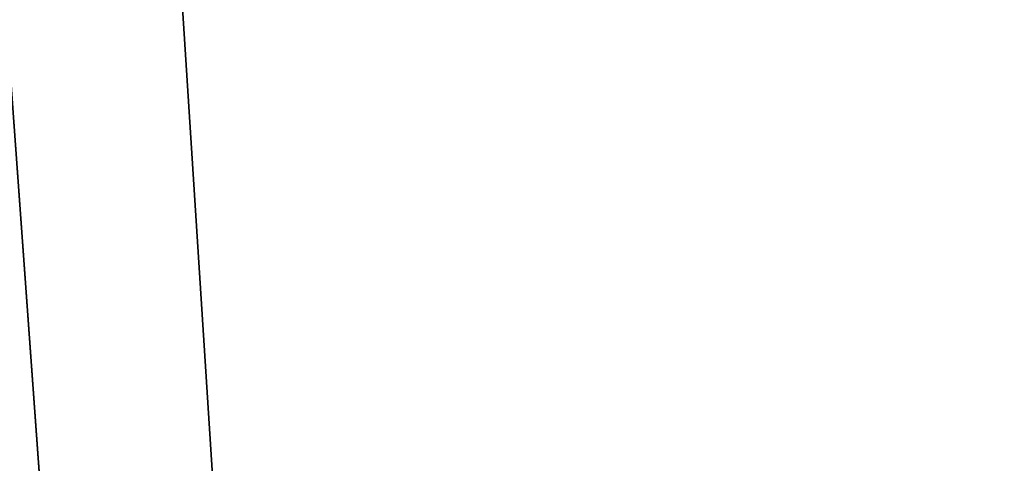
# Model space of a CAD drawing. Header units: metres. Extents: x 59 to 124, y -85 to 86.
# Tile 62 of 251: x 117.5553 to 117.5944, y 24.7173 to 24.7349. Entities that reach past the tile are written whole.
import ezdxf

# ---------------------------------------------------------------- set-up
doc = ezdxf.new("R2010")
doc.units = ezdxf.units.M
doc.layers.add('solid_21414500', color=7, linetype='CONTINUOUS')

msp = doc.modelspace()

# ---------------------------------------------------------------- linework, layer by layer
at = {"layer": 'solid_21414500'}
for points in [[(117.601288, 25.119328, 11.538669), (117.547615, 24.9554, 11.312702), (117.615326, 23.903101, 11.703415)], [(117.615326, 23.903103, -11.703415), (117.540642, 24.929075, -11.276404), (117.600784, 25.118011, -11.53686)], [(117.547615, 24.9554, 11.312702), (117.503128, 24.735353, 11.010914), (117.615326, 23.903101, 11.703415)], [(117.615326, 23.903103, -11.703415), (117.512619, 23.715918, -11.373522), (117.540642, 24.929075, -11.276404)], [(117.503128, 24.735353, 11.010914), (117.512619, 23.715939, 11.37354), (117.615326, 23.903101, 11.703415)]]:
    msp.add_3dface(points, dxfattribs=at)

doc.saveas('drawing.dxf')
